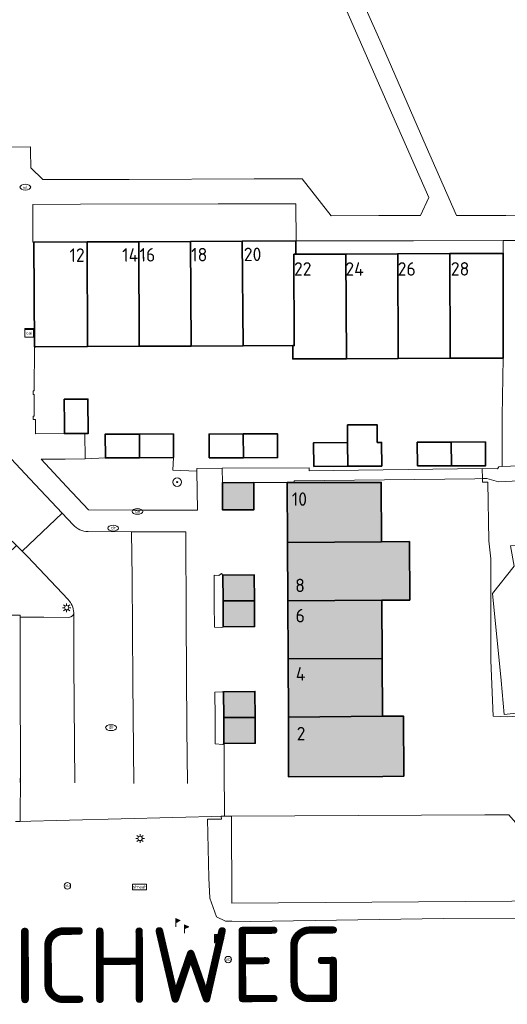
# Model space of a CAD drawing. Header units: metres. Extents: x 97476 to 98458, y 435938 to 436449.
# Tile 49 of 55: x 98220 to 98265, y 436278 to 436370. Entities that reach past the tile are written whole.
import ezdxf
from ezdxf.enums import TextEntityAlignment as Align
from ezdxf.lldxf.tags import DXFTag

# ---------------------------------------------------------------- set-up
doc = ezdxf.new("R2010")
doc.units = ezdxf.units.M
for name, color, linetype, lineweight in [('B-RO-OG-BEBOUWING-V', 254, 'Continuous', 18), ('B-WE-GK-BESCHOEIING-G', 252, 'GK-BESCHOEIING', 18), ('B-WE-GR-BEPLANTING_CULTUUR_HEESTERS-GV', 252, 'Continuous', 18), ('B-WE-GR-BOOM-S', 252, 'Continuous', 18), ('B-WE-GR-GROENVOORZIENING-GV', 252, 'Continuous', 18), ('B-WE-IE-MEUBILAIR_WEGMEUBILAIR-S', 252, 'Continuous', 18), ('B-WE-IE-MEUBILAIR_WEGMEUBILAIR_VERKEERSBORD-S', 252, 'Continuous', 18), ('B-WE-IE-TERREINAFSCHEIDING_KUNSTMATIG_MUUR-G', 252, 'IE-TERREINAFSCHEIDING-KUNSTMATIG-DICHT', 18), ('B-WE-KG-GRENS_PERCEEL-G', 150, 'KG-PERCEEL', 18), ('B-WE-KL-DATA-S', 252, 'Continuous', 18), ('B-WE-KL-ET_LS_OV_LICHTMAST-S', 1, 'Continuous', 18), ('B-WE-KL-WATER-S', 252, 'Continuous', 18), ('B-WE-OG-BEBOUWING-GV', 4, 'Continuous', 35), ('B-WE-OG-BEBOUWING_HUISNUMMER-T25-500', 7, 'Continuous', 25), ('B-WE-OG-BEBOUWING_STRAATNAAM-T35-2000', 2, 'Continuous', 35), ('B-WE-OG-TERREIN_ERF-GV', 252, 'Continuous', 18), ('B-WE-OG-WATER-GV', 252, 'Continuous', 18), ('B-WE-OG-WATER_SLOOT-GV', 252, 'Continuous', 18), ('B-WE-VH-VERHARDING_BETONSTRAATSTEEN-GV', 252, 'Continuous', 18), ('B-WE-VH-VERHARDING_OPEN-GV', 252, 'Continuous', 18), ('B-WE-VH-VERHARDING_TEGEL-GV', 252, 'Continuous', 18)]:
    doc.layers.add(name, color=color, linetype=linetype, lineweight=lineweight)
doc.styles.add('NLCS-ISO', font='NLCS-ISO.ttf')
doc.styles.add('NLCS-ISO-M2000-T35', font='NLCS-ISO.ttf', dxfattribs={"height": 7})
doc.styles.add('NLCS-ISO-M500-T25', font='NLCS-ISO.ttf', dxfattribs={"height": 1.25})
doc.styles.get("Standard").update_dxf_attribs({"font": 'arial.ttf'})
doc.linetypes.add('GK-BESCHOEIING', pattern='A,30,-5,[1,NLCS.SHX,S=1,R=0,X=0,Y=0],-5', length=40)
doc.linetypes.add('IE-TERREINAFSCHEIDING-KUNSTMATIG-DICHT', pattern='A,8,-1,[82,NLCS.SHX,S=0.75,R=90,X=0,Y=0],-1', length=10)
tags = doc.linetypes.add('KG-PERCEEL', pattern='A,5.5,-2,["P",Standard,S=1.8,R=0,X=-0.5,Y=-0.9],-2,5.5,-2,[5,NLCS.SHX,S=0.75,R=0,X=0,Y=0],-2', length=19).pattern_tags.tags
tags[6] = DXFTag(74, 10)

# ---------------------------------------------------------------- blocks, each defined once
blk = doc.blocks.new('SIE-WEG_AFVALBAK-SO')
at = {"linetype": 'ByBlock', "lineweight": 18}
h = blk.add_hatch(color=0, dxfattribs=at)
h.dxf.hatch_style = 1
h.paths.add_polyline_path([(-1.5, -1.5), (1.5, -1.5), (1.5, 1.5), (-1.5, 1.5)])
at = {"color": 0, "linetype": 'ByBlock', "lineweight": 18}
for points in [[(-2, -2), (2, -2), (2, 2), (-2, 2)], [(-1.5, -1.5), (1.5, -1.5), (1.5, 1.5), (-1.5, 1.5)]]:
    blk.add_lwpolyline(points, close=True, dxfattribs=at)
blk = doc.blocks.new('SIE-WEG_VERKEERSBORD_STRAATNAAM-SO')
at = {"color": 0, "linetype": 'ByBlock', "lineweight": 18}
blk.add_lwpolyline([(-3.25, -1.25), (3.25, -1.25), (3.25, 1.25), (-3.25, 1.25)], close=True, dxfattribs=at)
at = {"color": 0, "linetype": 'ByBlock', "lineweight": 18, "style": 'NLCS-ISO'}
blk.add_text('straat', height=1.5, dxfattribs=at).set_placement((0, 0.15), align=Align.MIDDLE_CENTER)
blk = doc.blocks.new('SKL-DATA_SIGNAAL_CAIKAST-SO')
at = {"color": 0, "linetype": 'ByBlock', "lineweight": 18}
for points in [[(-2, 2), (2, 2), (2, 1.68), (-2, 1.68)], [(-2, 1.52), (2, 1.52), (2, -2), (-2, -2)]]:
    blk.add_lwpolyline(points, close=True, dxfattribs=at)
at = {"color": 0, "linetype": 'ByBlock', "lineweight": 18, "style": 'NLCS-ISO'}
blk.add_text('cai', height=1.5, dxfattribs=at).set_placement((0, 0), align=Align.MIDDLE_CENTER)
blk = doc.blocks.new('SIE-WEG_PAAL_VERKEERSBORD-SO')
at = {"color": 0, "linetype": 'ByBlock', "lineweight": 18}
blk.add_circle((0, 0), 1.5, dxfattribs=at)
at = {"color": 0, "linetype": 'ByBlock', "lineweight": 18, "style": 'NLCS-ISO'}
blk.add_text('vb', height=1.5, dxfattribs=at).set_placement((0, 0.13), align=Align.MIDDLE_CENTER)
blk = doc.blocks.new('SIE-WEG_PAAL_VLAGGENMAST-SO')
at = {"linetype": 'ByBlock', "lineweight": 18}
h = blk.add_hatch(color=0, dxfattribs=at)
h.dxf.hatch_style = 1
h.paths.add_polyline_path([(0, 2), (2, 1), (0, 0)])
at = {"color": 0, "linetype": 'ByBlock', "lineweight": 18}
blk.add_lwpolyline([(0, 2), (0, -2)], dxfattribs=at)
blk.add_lwpolyline([(0, 2), (2, 1), (0, 0)], close=True, dxfattribs=at)
blk = doc.blocks.new('SKL-ET_OV_LICHTMAST-SO')
at = {"color": 0, "linetype": 'ByBlock', "lineweight": 18}
for points in [[(-1.25, 0), (-2, 0)], [(-1.41, 1.41), (-0.88, 0.88)], [(0, 2), (0, 1.25)], [(0.88, 0.88), (1.41, 1.41)], [(2, 0), (1.25, 0)], [(-1.41, -1.41), (-0.88, -0.88)], [(0, -1.25), (0, -2)], [(0.88, -0.88), (1.41, -1.41)]]:
    blk.add_lwpolyline(points, dxfattribs=at)
blk.add_circle((0, 0), 1, dxfattribs=at)
blk = doc.blocks.new('SKL-WATER_BRANDKRAAN_BRANDPUT-SO')
at = {"color": 0, "linetype": 'ByBlock', "lineweight": 18}
blk.add_ellipse((0, 0), major_axis=(2.5, 0), ratio=0.54, dxfattribs=at)
at = {"color": 0, "linetype": 'ByBlock', "lineweight": 18, "style": 'NLCS-ISO'}
blk.add_text('bk', height=1.5, dxfattribs=at).set_placement((0.16, 0), align=Align.MIDDLE_CENTER)
blk = doc.blocks.new('SKL-WATER_DRAINAGEPUT-SO')
at = {"color": 0, "linetype": 'ByBlock', "lineweight": 18}
blk.add_ellipse((0, 0), major_axis=(2.5, 0), ratio=0.54, dxfattribs=at)
at = {"color": 0, "linetype": 'ByBlock', "lineweight": 18, "style": 'NLCS-ISO'}
blk.add_text('dr', height=1.5, dxfattribs=at).set_placement((0.12, 0.19), align=Align.MIDDLE_CENTER)
blk = doc.blocks.new('SKL-WATER_WATERLEIDINGPUT-SO')
at = {"color": 0, "linetype": 'ByBlock', "lineweight": 18}
blk.add_ellipse((0, 0), major_axis=(2.5, 0), ratio=0.54, dxfattribs=at)
at = {"color": 0, "linetype": 'ByBlock', "lineweight": 18, "style": 'NLCS-ISO'}
blk.add_text('wl', height=1.5, dxfattribs=at).set_placement((0, 0), align=Align.MIDDLE_CENTER)
blk = doc.blocks.new('SGR-BOOM_01-SO')
at = {"linetype": 'ByBlock', "lineweight": 18}
h = blk.add_hatch(color=0, dxfattribs=at)
h.dxf.hatch_style = 1
edge = h.paths.add_edge_path()
edge.add_arc((0, 0), 0.25, 0, 360)
at = {"color": 0, "linetype": 'ByBlock', "lineweight": 18}
for radius in [2, 0.25]:
    blk.add_circle((0, 0), radius, dxfattribs=at)
blk = doc.blocks.new('SGR-BOOM_06')
at = {"flags": 128}
blk.add_lwpolyline([(2.698, 3.52), (2.53, 3.939), (2.197, 4.064), (1.945, 4.524), (1.273, 4.692), (0.855, 4.524), (1.108, 4.273), (1.064, 3.812), (0.228, 3.98), (0.352, 4.315), (0.184, 4.692), (-0.15, 4.609), (-0.486, 4.692), (-1.155, 4.65), (-1.491, 4.483), (-1.952, 4.565), (-2.539, 4.105), (-2.12, 3.896), (-1.994, 3.644), (-1.575, 3.435), (-1.994, 2.89), (-2.539, 2.766), (-2.915, 3.099), (-2.62, 3.217), (-2.873, 3.855), (-3.628, 3.435), (-4.004, 3.016), (-3.794, 2.848), (-4.004, 2.514), (-4.425, 2.346), (-4.717, 2.054), (-5.01, 1.214), (-3.88, 0.921), (-3.712, 0.544), (-4.004, 0.293), (-4.507, 0.293), (-4.602, 0.556), (-5.093, 0.376), (-4.758, -0.168), (-4.925, -0.377), (-4.717, -0.545), (-4.884, -1.006), (-4.532, -1.182), (-4.717, -1.551), (-4.424, -1.592), (-4.293, -1.707), (-4.619, -2.107), (-3.921, -2.682), (-3.668, -2.431), (-3.46, -1.97), (-3.627, -1.761), (-3.419, -1.174), (-3.124, -1.342), (-2.788, -1.761), (-2.496, -2.01), (-2.788, -2.808), (-3.419, -2.932), (-3.668, -3.394), (-3.333, -3.771), (-2.832, -3.897), (-2.769, -4.022), (-2.706, -4.148), (-2.328, -3.729), (-1.826, -3.729), (-1.575, -3.897), (-1.699, -4.273), (-1.699, -4.609), (-1.154, -4.736), (-0.61, -4.692), (-0.486, -4.945), (-0.233, -4.65), (0.101, -4.483), (-0.059, -4.007), (0.269, -3.896), (0.773, -4.023), (0.856, -4.609), (1.149, -4.565), (1.442, -4.736), (2.071, -4.232), (2.365, -4.356), (2.322, -4.147), (2.657, -3.98), (2.406, -3.728), (2.113, -3.644), (2.574, -3.226), (2.615, -2.975), (3.16, -2.848), (3.538, -3.058), (3.787, -2.807), (3.77, -2.633), (4.123, -2.633), (4.123, -2.387), (4.459, -2.263), (4.459, -2.054), (4.082, -2.054), (4.543, -1.591), (4.25, -1.425), (4.627, -1.55), (4.752, -1.257), (4.543, -0.921), (4.835, -0.461), (4.668, -0.252), (4.25, -0.252), (3.746, 0.085), (4.082, 0.294), (4.375, 0.838), (4.543, 0.589), (4.876, 0.713), (4.667, 1.425), (4.711, 1.886), (4.5, 1.97), (4.164, 2.64), (3.828, 3.013), (3.374, 2.604), (3.663, 2.431), (3.914, 1.802), (3.537, 1.718), (3.327, 2.136), (2.991, 2.054), (2.657, 2.305), (2.238, 2.514), (2.447, 2.682), (2.321, 2.932), (2.53, 3.184), (2.866, 3.059), (3.159, 3.227)], close=True, dxfattribs=at)
blk.add_circle((0, 0), 0.15)

msp = doc.modelspace()

# ---------------------------------------------------------------- hatches: boundary and pattern name
at = {"layer": 'B-RO-OG-BEBOUWING-V', "transparency": 33554495}
h = msp.add_hatch(color=256, dxfattribs=at)
h.dxf.hatch_style = 1
h.paths.add_polyline_path([(98255.528, 436305.1), (98253.581, 436305.09), (98244.864, 436305.01), (98244.888, 436300), (98244.89, 436299.47), (98253.61, 436299.52), (98255.556, 436299.531)])
h.paths.add_polyline_path([(98253.554, 436310.45), (98244.838, 436310.41), (98244.864, 436305.01), (98253.581, 436305.09)])
h.paths.add_polyline_path([(98253.526, 436315.84), (98244.812, 436315.8), (98244.838, 436310.41), (98253.554, 436310.45)])
h.paths.add_polyline_path([(98256.082, 436321.288), (98253.498, 436321.27), (98244.787, 436321.21), (98244.812, 436315.8), (98253.526, 436315.84), (98256.11, 436315.853)])
h.paths.add_polyline_path([(98253.47, 436326.77), (98245.397, 436326.761), (98244.76, 436326.76), (98244.787, 436321.21), (98253.498, 436321.27)])
h.paths.add_polyline_path([(98241.781, 436304.984), (98238.899, 436304.968), (98238.912, 436302.568), (98241.794, 436302.584)])
h.paths.add_polyline_path([(98241.767, 436307.384), (98238.857, 436307.368), (98238.871, 436304.968), (98241.781, 436304.984)])
h.paths.add_polyline_path([(98241.721, 436315.794), (98238.811, 436315.778), (98238.824, 436313.378), (98241.734, 436313.394)])
h.paths.add_polyline_path([(98241.707, 436318.194), (98238.797, 436318.178), (98238.811, 436315.778), (98241.721, 436315.794)])
h.paths.add_polyline_path([(98241.66, 436326.744), (98238.75, 436326.728), (98238.764, 436324.218), (98241.674, 436324.234)])
h.paths.add_polyline_path([(98217.88, 436313.34), (98212.34, 436313.311), (98212.38, 436304.59), (98217.92, 436304.61)])
h.paths.add_polyline_path([(98212.34, 436313.311), (98206.95, 436313.283), (98206.98, 436304.57), (98212.38, 436304.59)])
h.paths.add_polyline_path([(98206.95, 436313.283), (98201.55, 436313.255), (98201.59, 436304.55), (98206.98, 436304.57)])
h.paths.add_polyline_path([(98201.55, 436313.255), (98196.14, 436313.227), (98196.19, 436304.53), (98201.59, 436304.55)])
h.paths.add_polyline_path([(98196.14, 436313.227), (98190.9, 436313.2), (98190.75, 436313.2), (98190.76, 436305.771), (98190.61, 436305.77), (98190.64, 436304.51), (98196.19, 436304.53)])
h.paths.add_polyline_path([(98190.75, 436313.2), (98190.9, 436313.2), (98190.89, 436314.47), (98185.34, 436314.443), (98185.34, 436305.737), (98190.61, 436305.77), (98190.76, 436305.771)])
h.paths.add_polyline_path([(98185.34, 436314.443), (98179.94, 436314.417), (98179.96, 436305.704), (98185.34, 436305.737)])
h.paths.add_polyline_path([(98179.94, 436314.417), (98179.911, 436317.942), (98177.506, 436317.934), (98177.53, 436314.405), (98174.4, 436314.39), (98174.46, 436305.67), (98179.96, 436305.704)])
h.paths.add_polyline_path([(98159.47, 436323.072), (98157.781, 436323.06), (98157.78, 436323.26), (98157.778, 436323.47), (98149.058, 436323.37), (98149.058, 436323.203), (98149.09, 436317.65), (98157.82, 436317.74), (98159.47, 436317.752)])
h.paths.add_polyline_path([(98157.82, 436317.74), (98149.09, 436317.65), (98149.121, 436312.25), (98157.86, 436312.35)])
h.paths.add_polyline_path([(98157.86, 436312.35), (98149.121, 436312.25), (98149.127, 436311.1), (98149.151, 436306.88), (98157.899, 436306.96)])
h.paths.add_polyline_path([(98157.899, 436306.96), (98149.151, 436306.88), (98149.15, 436306.88), (98149.151, 436306.962), (98147.02, 436306.95), (98146.87, 436306.949), (98146.92, 436301.34), (98157.94, 436301.4)])
h.paths.add_polyline_path([(98146.87, 436306.949), (98147.02, 436306.95), (98147.01, 436310.02), (98141.43, 436310.01), (98141.52, 436301.31), (98146.92, 436301.34)])
h.paths.add_polyline_path([(98141.43, 436310.01), (98136.22, 436310), (98136.07, 436310), (98136.13, 436303.77), (98135.99, 436303.77), (98136.01, 436301.28), (98141.52, 436301.31)])
h.paths.add_polyline_path([(98136.07, 436310), (98136.22, 436310), (98136.22, 436314.25), (98136.22, 436314.8), (98130.67, 436314.765), (98130.75, 436303.746), (98136.13, 436303.771)])
h.paths.add_polyline_path([(98130.67, 436314.765), (98125.27, 436314.73), (98125.36, 436303.721), (98130.75, 436303.746)])
h.paths.add_polyline_path([(98125.27, 436314.73), (98122.218, 436314.71), (98122.196, 436317.789), (98122.18, 436320.591), (98122.179, 436320.699), (98119.779, 436320.681), (98119.801, 436317.771), (98119.96, 436303.696), (98125.36, 436303.721)])
h.paths.add_polyline_path([(98119.801, 436317.771), (98119.779, 436320.681), (98117.389, 436320.663), (98117.39, 436320.589), (98117.406, 436317.753), (98117.428, 436314.68), (98114.33, 436314.66), (98114.338, 436312.42), (98111.205, 436312.408), (98111.118, 436312.321), (98111.138, 436306.868), (98114.358, 436306.88), (98114.37, 436303.67), (98119.96, 436303.696)])
h.paths.add_polyline_path([(98245.449, 436302.724), (98246.649, 436302.73), (98246.641, 436304.23), (98245.441, 436304.224)], flags=24)
h.paths.add_polyline_path([(98245.359, 436308.265), (98246.659, 436308.277), (98246.645, 436309.777), (98245.345, 436309.765)], flags=24)
h.paths.add_polyline_path([(98245.373, 436313.663), (98246.573, 436313.667), (98246.567, 436315.167), (98245.367, 436315.163)], flags=24)
h.paths.add_polyline_path([(98245.351, 436316.465), (98246.551, 436316.471), (98246.543, 436317.971), (98245.343, 436317.965)], flags=24)
h.paths.add_polyline_path([(98245.046, 436324.464), (98246.746, 436324.472), (98246.738, 436325.972), (98245.038, 436325.964)], flags=24)
h.paths.add_polyline_path([(98213.038, 436311.503), (98214.738, 436311.509), (98214.732, 436313.009), (98213.032, 436313.003)], flags=24)
h.paths.add_polyline_path([(98207.498, 436311.458), (98209.198, 436311.464), (98209.192, 436312.964), (98207.492, 436312.958)], flags=24)
h.paths.add_polyline_path([(98202.207, 436311.415), (98203.707, 436311.421), (98203.701, 436312.921), (98202.201, 436312.915)], flags=24)
h.paths.add_polyline_path([(98196.958, 436311.371), (98198.158, 436311.375), (98198.152, 436312.875), (98196.952, 436312.871)], flags=24)
h.paths.add_polyline_path([(98191.551, 436311.323), (98192.751, 436311.329), (98192.743, 436312.829), (98191.543, 436312.823)], flags=24)
h.paths.add_polyline_path([(98186.304, 436312.566), (98187.504, 436312.574), (98187.494, 436314.074), (98186.294, 436314.066)], flags=24)
h.paths.add_polyline_path([(98180.74, 436312.561), (98181.94, 436312.561), (98181.94, 436314.061), (98180.74, 436314.061)], flags=24)
h.paths.add_polyline_path([(98177.912, 436312.547), (98178.912, 436312.553), (98178.904, 436314.053), (98177.904, 436314.047)], flags=24)
h.paths.add_polyline_path([(98149.235, 436318.623), (98151.135, 436318.643), (98151.119, 436320.143), (98149.219, 436320.123)], flags=24)
h.paths.add_polyline_path([(98149.256, 436312.903), (98151.156, 436312.919), (98151.142, 436314.419), (98149.242, 436314.403)], flags=24)
h.paths.add_polyline_path([(98149.279, 436307.502), (98151.179, 436307.522), (98151.163, 436309.022), (98149.263, 436309.002)], flags=24)
h.paths.add_polyline_path([(98149.886, 436305.232), (98151.886, 436305.25), (98151.872, 436306.75), (98149.872, 436306.732)], flags=24)
h.paths.add_polyline_path([(98142.065, 436308.032), (98143.965, 436308.036), (98143.963, 436309.536), (98142.063, 436309.532)], flags=24)
h.paths.add_polyline_path([(98136.5, 436307.928), (98138.4, 436307.944), (98138.386, 436309.444), (98136.486, 436309.428)], flags=24)
h.paths.add_polyline_path([(98131.27, 436312.79), (98133.17, 436312.79), (98133.17, 436314.29), (98131.27, 436314.29)], flags=24)
h.paths.add_polyline_path([(98125.734, 436312.712), (98127.634, 436312.726), (98127.624, 436314.226), (98125.724, 436314.212)], flags=24)
h.paths.add_polyline_path([(98120.286, 436312.651), (98122.286, 436312.665), (98122.276, 436314.165), (98120.276, 436314.151)], flags=24)
h.paths.add_polyline_path([(98114.909, 436312.585), (98116.809, 436312.605), (98116.793, 436314.105), (98114.893, 436314.085)], flags=24)

# ---------------------------------------------------------------- linework, layer by layer
at = {"layer": 'B-WE-GK-BESCHOEIING-G', "ltscale": 0.2}
for points in [[(98263.06, 436295.94), (98239.601, 436295.833)], [(98239.63, 436287.771), (98239.601, 436295.833)], [(98270.77, 436295), (98266.12, 436295), (98265.29, 436295.95), (98263.06, 436295.94)], [(98313.137, 436288.28), (98239.63, 436287.771)]]:
    msp.add_lwpolyline(points, dxfattribs=at)
at = {"layer": 'B-WE-GR-BEPLANTING_CULTUUR_HEESTERS-GV'}
for points in [[(98264.78, 436347.99), (98264.77, 436338.29), (98264.677, 436332.91), (98264.683, 436328.226), (98267.019, 436328.337), (98268.638, 436334.755), (98270.121, 436340.697), (98269.301, 436345.484), (98268.675, 436349.192), (98264.782, 436349.184)], [(98268.885, 436305.282), (98268.824, 436305.613), (98266.545, 436305.43), (98264.874, 436305.251), (98264.592, 436308.419), (98263.775, 436316.453), (98265.788, 436319.002), (98265.456, 436320.888), (98267.082, 436320.941), (98268.159, 436322.031), (98267.461, 436325.927), (98266.241, 436326.9), (98264.357, 436326.831), (98263.272, 436327.129), (98262.844, 436327.119), (98262.855, 436326.78), (98263.352, 436326.781), (98263.451, 436321.35), (98263.623, 436319.691), (98263.621, 436315.98), (98263.617, 436310.26), (98263.836, 436305.11), (98265.157, 436305.039)], [(98238.824, 436313.378), (98238.811, 436315.778), (98238.797, 436318.178), (98238.676, 436318.308), (98238.421, 436318.148), (98237.997, 436318.165), (98237.995, 436315.514), (98238.01, 436313.348), (98238.701, 436313.302)], [(98238.884, 436302.568), (98238.871, 436304.968), (98238.857, 436307.368), (98238.744, 436307.361), (98238.067, 436307.333), (98238.085, 436305.002), (98238.092, 436302.542), (98238.786, 436302.485)]]:
    msp.add_lwpolyline(points, close=True, dxfattribs=at)
msp.add_lwpolyline([(98224.456, 436315.918), (98220.676, 436319.904), (98220.187, 436320.394), (98219.657, 436320.926), (98218.101, 436319.419), (98217.84, 436319.258), (98217.873, 436314.446), (98220.012, 436314.448), (98220.012, 436314.273), (98222.217, 436314.269), (98224.529, 436314.257)], dxfattribs=at)
for points in [[(98224.992, 436314.701, 0.161257), (98224.456, 436315.918)], [(98224.529, 436314.257, 0.389186), (98224.992, 436314.701)]]:
    msp.add_lwpolyline(points, format="xyb", dxfattribs=at)
at = {"layer": 'B-WE-GR-GROENVOORZIENING-GV'}
msp.add_lwpolyline([(98234.227, 436329.067), (98231.067, 436329.053), (98227.907, 436329.039), (98226.032, 436328.942), (98224.167, 436328.909), (98221.951, 436328.92), (98224.314, 436326.386), (98226.356, 436324.212), (98230.428, 436324.192), (98236.441, 436324.187), (98236.392, 436327.798), (98234.166, 436327.888)], close=True, dxfattribs=at)
at = {"layer": 'B-WE-IE-TERREINAFSCHEIDING_KUNSTMATIG_MUUR-G'}
for points in [[(98221.21, 436332.91), (98221.31, 436332.91), (98221.31, 436334.93), (98221.21, 436334.93), (98221.21, 436335.25), (98221.31, 436335.25), (98221.33, 436339.34)], [(98221.208, 436332.59), (98221.21, 436332.91)], [(98221.438, 436332.589), (98221.208, 436332.59)]]:
    msp.add_lwpolyline(points, dxfattribs=at)
at = {"layer": 'B-WE-KG-GRENS_PERCEEL-G', "ltscale": 0.2}
for points in [[(98238.95, 436295.83), (98238.899, 436304.948)], [(98219.804, 436295.334), (98238.95, 436295.83)], [(98238.95, 436295.83), (98239.602, 436295.833)], [(98239.602, 436295.833), (98263.06, 436295.94)], [(98313.137, 436288.28), (98239.63, 436287.771), (98239.602, 436295.833)]]:
    msp.add_lwpolyline(points, dxfattribs=at)
at = {"layer": 'B-WE-OG-BEBOUWING-GV'}
for points in [[(98226.24, 436339.364), (98226.21, 436349.054), (98221.28, 436349.03), (98221.33, 436339.34), (98221.45, 436339.341)], [(98226.21, 436349.054), (98226.24, 436339.364), (98231.04, 436339.387), (98231.02, 436349.078)], [(98231.02, 436349.078), (98231.04, 436339.387), (98235.85, 436339.41), (98235.8, 436349.102)], [(98235.85, 436339.41), (98240.67, 436339.433), (98240.6, 436349.125), (98235.8, 436349.102)], [(98245.544, 436349.15), (98240.6, 436349.125), (98240.67, 436339.433), (98245.27, 436339.456), (98245.42, 436339.456), (98245.389, 436347.919), (98245.55, 436347.92), (98245.544, 436349.072)], [(98250.24, 436338.23), (98250.19, 436347.937), (98245.55, 436347.92), (98245.389, 436347.919), (98245.42, 436339.456), (98245.27, 436339.456), (98245.27, 436338.21)], [(98250.19, 436347.937), (98250.24, 436338.23), (98255.04, 436338.25), (98255, 436347.954)], [(98255.04, 436338.25), (98259.86, 436338.27), (98259.83, 436347.972), (98255, 436347.954)], [(98259.86, 436338.27), (98264.77, 436338.29), (98264.78, 436347.99), (98259.83, 436347.972)], [(98224.1, 436334.486), (98224.112, 436332.121), (98224.116, 436331.286), (98226.006, 436331.295), (98226.306, 436331.297), (98226.29, 436334.497)], [(98250.37, 436328.261), (98253.52, 436328.274), (98253.509, 436330.474), (98253.097, 436330.472), (98253.09, 436332.109), (98250.354, 436332.098), (98250.361, 436330.461)], [(98231.067, 436329.053), (98231.058, 436331.253), (98227.896, 436331.239), (98227.907, 436329.039)], [(98234.227, 436329.067), (98234.215, 436331.267), (98231.058, 436331.253), (98231.067, 436329.053)], [(98237.527, 436329.042), (98240.697, 436329.055), (98240.688, 436331.255), (98237.515, 436331.242)], [(98240.688, 436331.255), (98240.697, 436329.055), (98243.867, 436329.069), (98243.855, 436331.269)], [(98247.22, 436328.248), (98250.37, 436328.261), (98250.361, 436330.461), (98247.209, 436330.448)], [(98256.82, 436328.287), (98259.978, 436328.3), (98259.969, 436330.5), (98256.809, 436330.487)], [(98262.617, 436328.311), (98263.14, 436328.313), (98263.129, 436330.513), (98259.969, 436330.5), (98259.978, 436328.3)], [(98241.66, 436326.744), (98238.75, 436326.728), (98238.764, 436324.218), (98241.674, 436324.234)], [(98244.76, 436326.76), (98244.787, 436321.21), (98253.498, 436321.27), (98253.47, 436326.77), (98245.397, 436326.761)], [(98253.526, 436315.84), (98256.11, 436315.853), (98256.082, 436321.288), (98253.498, 436321.27), (98244.787, 436321.21), (98244.812, 436315.8)], [(98238.811, 436315.778), (98241.721, 436315.794), (98241.707, 436318.194), (98238.797, 436318.178)], [(98241.721, 436315.794), (98238.811, 436315.778), (98238.824, 436313.378), (98241.734, 436313.394)], [(98253.554, 436310.45), (98253.526, 436315.84), (98244.812, 436315.8), (98244.838, 436310.41)], [(98244.838, 436310.41), (98244.864, 436305.01), (98253.581, 436305.09), (98253.554, 436310.45)], [(98238.857, 436307.368), (98238.871, 436304.968), (98241.781, 436304.984), (98241.767, 436307.384)], [(98238.884, 436302.568), (98241.794, 436302.584), (98241.781, 436304.984), (98238.871, 436304.968)], [(98244.864, 436305.01), (98244.888, 436300), (98244.89, 436299.47), (98253.61, 436299.52), (98255.556, 436299.531), (98255.528, 436305.1), (98253.581, 436305.09)]]:
    msp.add_lwpolyline(points, close=True, dxfattribs=at)
at = {"layer": 'B-WE-OG-TERREIN_ERF-GV'}
for points in [[(98221.28, 436349.03), (98226.21, 436349.054), (98231.02, 436349.078), (98235.8, 436349.102), (98240.6, 436349.125), (98245.544, 436349.15), (98245.544, 436349.072), (98245.55, 436347.92), (98250.19, 436347.937), (98255, 436347.954), (98259.83, 436347.972), (98264.78, 436347.99), (98264.782, 436349.184), (98256.479, 436349.174), (98245.576, 436349.155), (98245.572, 436352.582), (98238.36, 436352.58), (98225.596, 436352.55), (98221.19, 436352.536), (98221.181, 436349.03)], [(98231.058, 436331.253), (98234.215, 436331.267), (98234.227, 436329.067), (98234.166, 436327.888), (98236.392, 436327.798), (98236.388, 436328.067), (98238.744, 436328.077), (98246.788, 436328.112), (98246.786, 436327.842), (98262.84, 436328.053), (98264.261, 436328.036), (98264.38, 436328.212), (98264.683, 436328.226), (98264.677, 436332.91), (98264.77, 436338.29), (98259.86, 436338.27), (98255.04, 436338.25), (98250.24, 436338.23), (98245.27, 436338.21), (98245.27, 436339.456), (98240.67, 436339.433), (98235.85, 436339.41), (98231.04, 436339.387), (98226.24, 436339.364), (98221.45, 436339.341), (98221.33, 436339.34), (98221.31, 436335.25), (98221.21, 436335.25), (98221.21, 436334.93), (98221.31, 436334.93), (98221.31, 436332.91), (98221.21, 436332.91), (98221.208, 436332.59), (98221.438, 436332.589), (98221.441, 436331.264), (98224.116, 436331.286), (98224.112, 436332.121), (98224.1, 436334.486), (98226.29, 436334.497), (98226.306, 436331.297), (98226.006, 436331.295), (98226.032, 436328.942), (98227.907, 436329.039), (98227.896, 436331.239)], [(98253.097, 436330.472), (98253.509, 436330.474), (98253.52, 436328.274), (98250.37, 436328.261), (98247.22, 436328.248), (98247.209, 436330.448), (98250.361, 436330.461), (98250.354, 436332.098), (98253.09, 436332.109)], [(98237.527, 436329.042), (98237.515, 436331.242), (98240.688, 436331.255), (98243.855, 436331.269), (98243.867, 436329.069), (98240.697, 436329.055)], [(98263.14, 436328.313), (98262.617, 436328.311), (98259.978, 436328.3), (98256.82, 436328.287), (98256.809, 436330.487), (98259.969, 436330.5), (98263.129, 436330.513)]]:
    msp.add_lwpolyline(points, close=True, dxfattribs=at)
msp.add_lwpolyline([(98219.589, 436295.328), (98219.999, 436295.338), (98220.027, 436299.771), (98220.013, 436308.785), (98220.012, 436314.273), (98220.012, 436314.448), (98217.873, 436314.446)], dxfattribs=at)
at = {"layer": 'B-WE-OG-WATER-GV'}
msp.add_lwpolyline([(98265.29, 436295.95), (98263.06, 436295.94), (98239.601, 436295.833), (98239.63, 436287.771), (98313.137, 436288.28)], dxfattribs=at)
at = {"layer": 'B-WE-OG-WATER_SLOOT-GV'}
msp.add_lwpolyline([(98313.137, 436288.28), (98239.63, 436287.771), (98239.601, 436295.833), (98238.652, 436295.829), (98238.655, 436295.547), (98237.375, 436295.565), (98237.496, 436290.117), (98237.581, 436288.232), (98238.199, 436286.493), (98239.037, 436286.089), (98239.634, 436286.081), (98241.404, 436286.054), (98259.235, 436286.338), (98297.924, 436286.508)], dxfattribs=at)
at = {"layer": 'B-WE-VH-VERHARDING_BETONSTRAATSTEEN-GV'}
msp.add_lwpolyline([(98219.657, 436320.926), (98220.187, 436320.394), (98223.903, 436323.918), (98220.919, 436327.101), (98217.84, 436330.341), (98213.987, 436326.778), (98214.656, 436326.093), (98214.514, 436325.96), (98216.979, 436323.413), (98219.114, 436321.19), (98219.261, 436321.323)], close=True, dxfattribs=at)
for points in [[(98224.913, 436322.841), (98223.903, 436323.918), (98220.187, 436320.394), (98220.676, 436319.904), (98224.456, 436315.918)], [(98230.532, 436298.871), (98230.457, 436308.282), (98230.4, 436317.917), (98230.331, 436322.171), (98226.309, 436322.203)], [(98235.522, 436298.854), (98235.472, 436303.985), (98235.399, 436314.084), (98235.358, 436322.189), (98230.331, 436322.171)], [(98230.331, 436322.171), (98230.4, 436317.917), (98230.457, 436308.282), (98230.532, 436298.871)], [(98225.074, 436298.906), (98224.997, 436309.949), (98224.992, 436314.701)], [(98224.529, 436314.257), (98222.217, 436314.269), (98220.012, 436314.273), (98220.013, 436308.785), (98220.027, 436299.771), (98220.022, 436298.937)]]:
    msp.add_lwpolyline(points, dxfattribs=at)
for points in [[(98226.309, 436322.203, -0.202412), (98224.913, 436322.841)], [(98224.456, 436315.918, -0.161257), (98224.992, 436314.701)], [(98224.992, 436314.701, -0.389186), (98224.529, 436314.257)]]:
    msp.add_lwpolyline(points, format="xyb", dxfattribs=at)
at = {"layer": 'B-WE-VH-VERHARDING_OPEN-GV'}
msp.add_lwpolyline([(98241.66, 436326.744), (98244.76, 436326.76), (98245.397, 436326.761), (98245.393, 436326.927), (98262.135, 436327.103), (98262.844, 436327.119), (98262.84, 436328.053), (98246.786, 436327.842), (98246.788, 436328.112), (98238.744, 436328.077), (98238.75, 436326.728)], close=True, dxfattribs=at)
at = {"layer": 'B-WE-VH-VERHARDING_TEGEL-GV'}
for points in [[(98268.307, 436351.529), (98265.02, 436351.505), (98260.461, 436351.493), (98257.647, 436357.908), (98253.584, 436367.196), (98250.319, 436374.601)], [(98249.978, 436371.145), (98254.545, 436360.745), (98257.871, 436353.189), (98257.102, 436351.504), (98253.24, 436351.496), (98248.826, 436351.464), (98246.137, 436354.899), (98244.005, 436354.903), (98243.444, 436354.904), (98241.683, 436354.908), (98230.098, 436354.85), (98222.114, 436354.855), (98220.999, 436355.913), (98220.982, 436357.53), (98220.978, 436357.887), (98217.896, 436357.834), (98217.879, 436356.664)], [(98217.808, 436356.127), (98218.784, 436354.98), (98218.789, 436351.043), (98218.798, 436350.812), (98218.705, 436350.808), (98218.705, 436346.123), (98218.729, 436339.463), (98218.775, 436335.59), (98218.847, 436335.589), (98218.845, 436335.406), (98218.858, 436333.141), (98218.87, 436330.524), (98217.655, 436330.536), (98217.84, 436330.341), (98220.919, 436327.101), (98223.903, 436323.918), (98224.913, 436322.841)], [(98238.75, 436326.728), (98238.744, 436328.077), (98236.388, 436328.067), (98236.392, 436327.798), (98236.441, 436324.187), (98230.428, 436324.192), (98226.356, 436324.212), (98224.314, 436326.386), (98221.951, 436328.92), (98224.167, 436328.909), (98226.032, 436328.942), (98226.006, 436331.295), (98224.116, 436331.286), (98221.441, 436331.264), (98221.438, 436332.589), (98221.208, 436332.59), (98221.21, 436332.91), (98221.31, 436332.91), (98221.31, 436334.93), (98221.21, 436334.93), (98221.21, 436335.25), (98221.31, 436335.25), (98221.33, 436339.34), (98221.28, 436349.03), (98221.181, 436349.03), (98221.19, 436352.536), (98225.596, 436352.55), (98238.36, 436352.58), (98245.572, 436352.582), (98245.576, 436349.155), (98256.479, 436349.174), (98264.782, 436349.184), (98268.675, 436349.192)], [(98267.019, 436328.337), (98264.683, 436328.226), (98264.38, 436328.212), (98264.261, 436328.036), (98262.84, 436328.053), (98262.844, 436327.119), (98263.272, 436327.129), (98264.357, 436326.831), (98266.241, 436326.9)], [(98265.788, 436319.002), (98263.775, 436316.453), (98264.592, 436308.419), (98264.874, 436305.251), (98266.545, 436305.43)]]:
    msp.add_lwpolyline(points, dxfattribs=at)
msp.add_lwpolyline([(98224.913, 436322.841, 0.202412), (98226.309, 436322.203)], format="xyb", dxfattribs=at)

# ---------------------------------------------------------------- block references
at = {"layer": 'B-WE-GR-BOOM-S', "xscale": 0.2, "yscale": 0.2, "zscale": 0.2}
msp.add_blockref('SGR-BOOM_01-SO', (98234.56, 436326.794), dxfattribs=at)
at = {"layer": 'B-WE-GR-BOOM-S', "rotation": 325.6469274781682}
msp.add_blockref('SGR-BOOM_06', (98233.412, 436272.28), dxfattribs=at)
at = {"layer": 'B-WE-IE-MEUBILAIR_WEGMEUBILAIR-S', "xscale": 0.2, "yscale": 0.2, "zscale": 0.2}
for name, p in [('SIE-WEG_PAAL_VERKEERSBORD-SO', (98224.389, 436289.376)), ('SIE-WEG_PAAL_VLAGGENMAST-SO', (98234.448, 436285.954)), ('SIE-WEG_PAAL_VLAGGENMAST-SO', (98235.24, 436285.369)), ('SIE-WEG_AFVALBAK-SO', (98238.408, 436284.471)), ('SIE-WEG_PAAL_VERKEERSBORD-SO', (98238.592, 436284.479)), ('SIE-WEG_PAAL_VERKEERSBORD-SO', (98239.293, 436282.534))]:
    msp.add_blockref(name, p, dxfattribs=at)
at = {"layer": 'B-WE-IE-MEUBILAIR_WEGMEUBILAIR_VERKEERSBORD-S', "xscale": 0.2, "yscale": 0.2, "zscale": 0.2}
msp.add_blockref('SIE-WEG_VERKEERSBORD_STRAATNAAM-SO', (98231.063, 436289.264), dxfattribs=at)
at = {"layer": 'B-WE-KL-DATA-S', "xscale": 0.2, "yscale": 0.2, "zscale": 0.2}
msp.add_blockref('SKL-DATA_SIGNAAL_CAIKAST-SO', (98220.841, 436340.622), dxfattribs=at)
at = {"layer": 'B-WE-KL-ET_LS_OV_LICHTMAST-S', "xscale": 0.2, "yscale": 0.2, "zscale": 0.2}
for p in [(98224.32, 436315.144), (98231.12, 436293.759)]:
    msp.add_blockref('SKL-ET_OV_LICHTMAST-SO', p, dxfattribs=at)
at = {"layer": 'B-WE-KL-WATER-S', "xscale": 0.2, "yscale": 0.2, "zscale": 0.2}
for name, p in [('SKL-WATER_WATERLEIDINGPUT-SO', (98220.488, 436354.134)), ('SKL-WATER_BRANDKRAAN_BRANDPUT-SO', (98230.881, 436324.077)), ('SKL-WATER_DRAINAGEPUT-SO', (98228.627, 436322.524)), ('SKL-WATER_DRAINAGEPUT-SO', (98228.434, 436304.033))]:
    msp.add_blockref(name, p, dxfattribs=at)

# ---------------------------------------------------------------- texts
at = {"layer": 'B-WE-OG-BEBOUWING_HUISNUMMER-T25-500', "style": 'NLCS-ISO-M500-T25'}
for s, rotation, p in [('12', 0.3, (98225.286, 436347.833)), ('14', 0.1, (98230.214, 436347.853)), ('16', 0.3, (98231.806, 436347.862)), ('18', 0.4, (98236.609, 436347.88)), ('20', 0.3, (98241.55, 436347.906)), ('22', 0.3, (98246.197, 436346.55)), ('24', 0.2, (98251.006, 436346.552)), ('26', 0.1, (98255.834, 436346.554)), ('10', 0.3, (98245.892, 436325.218)), ('8', 0.3, (98245.947, 436317.218)), ('6', 0.2, (98245.97, 436314.415)), ('4', 0.5, (98246.002, 436309.021)), ('2', 0.3, (98246.045, 436303.477))]:
    msp.add_text(s, height=1.25, rotation=rotation, dxfattribs=at).set_placement(p, align=Align.MIDDLE)
msp.add_text('28', height=1.25, dxfattribs=at).set_placement((98260.779, 436346.561), align=Align.MIDDLE)
at = {"layer": 'B-WE-OG-BEBOUWING_STRAATNAAM-T35-2000', "style": 'NLCS-ISO-M2000-T35'}
msp.add_text('ADMIRAAL HELFRICHWEG', height=7, rotation=0.2, dxfattribs=at).set_placement((98198.342, 436281.917), align=Align.MIDDLE)

doc.saveas('drawing.dxf')
